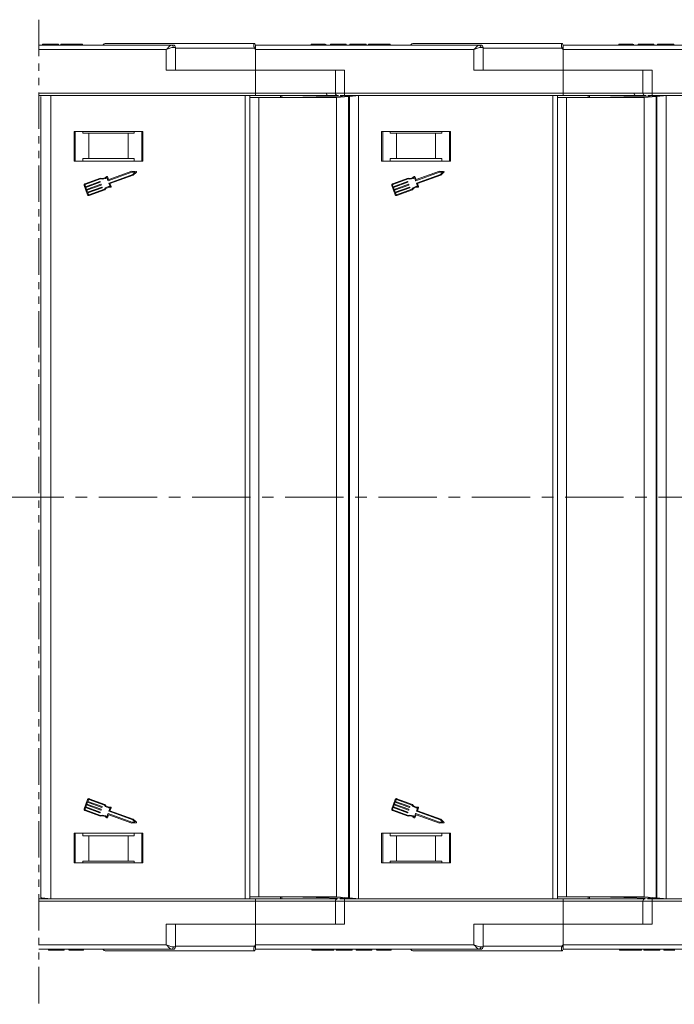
# Model space of a CAD drawing. Header units: millimetres. Extents: x 1995 to 3465, y 709 to 1742.
# Tile 16 of 45: x 2952 to 3095, y 932 to 1146. Entities that reach past the tile are written whole.
import ezdxf

# ---------------------------------------------------------------- set-up
doc = ezdxf.new("R2010")
doc.units = ezdxf.units.MM
doc.linetypes.add('CENTERX2', pattern=[20.32, 12.7, -2.54, 2.54, -2.54])
doc.linetypes.add('PHANTOM2', pattern=[31.75, 15.875, -3.175, 3.175, -3.175, 3.175, -3.175])

msp = doc.modelspace()

# ---------------------------------------------------------------- linework, layer by layer
at = {"color": 3, "linetype": 'PHANTOM2', "lineweight": 9, "ltscale": 0.5}
msp.add_line((2956.684, 1146.151), (2956.682, 931.63), dxfattribs=at)
at = {"color": 7, "linetype": 'Continuous', "lineweight": 15}
for p, q in [((2985.537, 1140.622), (2956.683, 1140.622)), ((2956.683, 1139.622), (2984.419, 1139.622)), ((2957.42, 1140.622), (2957.42, 1140.822)), ((2960.946, 1140.822), (2957.42, 1140.822)), ((2960.946, 1140.822), (2960.946, 1140.622)), ((2961.459, 1140.622), (2961.459, 1140.822)), ((2963.838, 1140.822), (2963.838, 1140.622)), ((2966.202, 1140.622), (2966.202, 1140.822)), ((2984.419, 1139.622), (2984.419, 1135.122)), ((2986.419, 1140.122), (2985.91, 1140.122)), ((2986.419, 1135.122), (2986.419, 1140.122)), ((3003.597, 1139.972), (2986.419, 1139.972)), ((3003.481, 1140.972), (3003.481, 1140.972)), ((3003.831, 1139.622), (3003.597, 1139.972)), ((3052.537, 1140.622), (3003.831, 1140.622)), ((3003.831, 1135.122), (3003.831, 1139.622)), ((3003.831, 1139.622), (3051.419, 1139.622)), ((3015.959, 1140.622), (3015.959, 1140.822)), ((3017.503, 1140.622), (3017.503, 1140.822)), ((3019.055, 1140.622), (3019.055, 1140.822)), ((3019.164, 1140.622), (3019.164, 1140.822)), ((3020.19, 1140.622), (3020.19, 1140.822)), ((3021.151, 1140.822), (3020.19, 1140.822)), ((3021.151, 1140.822), (3021.151, 1140.622)), ((3023.266, 1140.822), (3021.151, 1140.822)), ((3023.266, 1140.622), (3023.266, 1140.822)), ((3023.587, 1140.822), (3023.266, 1140.822)), ((3023.587, 1140.622), (3023.587, 1140.822)), ((3027.946, 1140.822), (3024.42, 1140.822)), ((3024.42, 1140.622), (3024.42, 1140.822)), ((3027.946, 1140.822), (3027.946, 1140.622)), ((3028.459, 1140.622), (3028.459, 1140.822)), ((3030.838, 1140.822), (3030.838, 1140.622)), ((3033.202, 1140.622), (3033.202, 1140.822)), ((3051.419, 1139.622), (3051.419, 1135.122)), ((3053.419, 1140.122), (3052.91, 1140.122)), ((3053.419, 1135.122), (3053.419, 1140.122)), ((3070.597, 1139.972), (3053.419, 1139.972)), ((3070.481, 1140.972), (3070.481, 1140.972)), ((3070.831, 1139.622), (3070.597, 1139.972)), ((3119.537, 1140.622), (3070.831, 1140.622)), ((3070.831, 1135.122), (3070.831, 1139.622)), ((3070.831, 1139.622), (3118.419, 1139.622)), ((3082.959, 1140.622), (3082.959, 1140.822)), ((3084.503, 1140.622), (3084.503, 1140.822)), ((3086.055, 1140.622), (3086.055, 1140.822)), ((3086.164, 1140.622), (3086.164, 1140.822)), ((3087.19, 1140.622), (3087.19, 1140.822)), ((3088.151, 1140.822), (3087.19, 1140.822)), ((3088.151, 1140.822), (3088.151, 1140.622)), ((3090.266, 1140.822), (3088.151, 1140.822)), ((3090.266, 1140.622), (3090.266, 1140.822)), ((3090.587, 1140.822), (3090.266, 1140.822)), ((3090.587, 1140.622), (3090.587, 1140.822)), ((3091.42, 1140.622), (3091.42, 1140.822)), ((3094.946, 1140.822), (3091.42, 1140.822)), ((3094.946, 1140.822), (3094.946, 1140.622)), ((2984.419, 1135.122), (3003.831, 1135.122)), ((3003.831, 1135.122), (3003.831, 1130.122)), ((3023.242, 1135.122), (3003.831, 1135.122)), ((3021.242, 1135.122), (3021.242, 1130.122)), ((3023.242, 1130.122), (3023.242, 1135.122)), ((3051.419, 1135.122), (3070.831, 1135.122)), ((3090.242, 1135.122), (3070.831, 1135.122)), ((3070.831, 1135.122), (3070.831, 1130.122)), ((3088.242, 1135.122), (3088.242, 1130.122)), ((3090.242, 1130.122), (3090.242, 1135.122)), ((3003.831, 1130.122), (2956.683, 1130.122)), ((2956.683, 1129.622), (3003.831, 1129.622)), ((2957.09, 1129.416), (2957.09, 1042.122)), ((2959.29, 1042.122), (2959.29, 1129.622)), ((3001.621, 1129.622), (3001.621, 1042.122)), ((3002.621, 1042.122), (3002.621, 1129.622)), ((3004.581, 1129.172), (3002.621, 1129.172)), ((3003.831, 1130.122), (3003.831, 1129.622)), ((3021.242, 1130.122), (3003.831, 1130.122)), ((3004.581, 1042.122), (3004.581, 1129.172)), ((3021.492, 1129.172), (3004.581, 1129.172)), ((3009.321, 1129.172), (3009.321, 1129.622)), ((3009.621, 1129.172), (3009.621, 1129.622)), ((3013.436, 1129.224), (3011.569, 1129.172)), ((3013.436, 1129.224), (3014.182, 1129.245)), ((3013.436, 1129.172), (3013.436, 1129.224)), ((3025.734, 1129.57), (3014.182, 1129.245)), ((3014.182, 1129.245), (3014.182, 1129.172)), ((3023.242, 1130.122), (3021.242, 1130.122)), ((3024.09, 1129.416), (3021.492, 1129.172)), ((3021.492, 1042.122), (3021.492, 1129.172)), ((3070.831, 1130.122), (3023.242, 1130.122)), ((3023.242, 1130.122), (3023.242, 1129.622)), ((3023.242, 1129.622), (3070.831, 1129.622)), ((3024.292, 1129.435), (3024.09, 1129.416)), ((3024.09, 1129.416), (3024.09, 1042.122)), ((3026.29, 1129.622), (3024.292, 1129.435)), ((3024.292, 1129.435), (3024.292, 1042.122)), ((3026.29, 1042.122), (3026.29, 1129.622)), ((3068.621, 1129.622), (3068.621, 1042.122)), ((3069.621, 1042.122), (3069.621, 1129.622)), ((3071.581, 1129.172), (3069.621, 1129.172)), ((3070.831, 1130.122), (3070.831, 1129.622)), ((3088.242, 1130.122), (3070.831, 1130.122)), ((3071.581, 1042.122), (3071.581, 1129.172)), ((3088.492, 1129.172), (3071.581, 1129.172)), ((3076.321, 1129.172), (3076.321, 1129.622)), ((3076.621, 1129.172), (3076.621, 1129.622)), ((3080.436, 1129.224), (3078.569, 1129.172)), ((3080.436, 1129.224), (3081.182, 1129.245)), ((3080.436, 1129.172), (3080.436, 1129.224)), ((3092.734, 1129.57), (3081.182, 1129.245)), ((3081.182, 1129.245), (3081.182, 1129.172)), ((3090.242, 1130.122), (3088.242, 1130.122)), ((3091.09, 1129.416), (3088.492, 1129.172)), ((3088.492, 1042.122), (3088.492, 1129.172)), ((3137.831, 1130.122), (3090.242, 1130.122)), ((3090.242, 1130.122), (3090.242, 1129.622)), ((3090.242, 1129.622), (3137.831, 1129.622)), ((3091.292, 1129.435), (3091.09, 1129.416)), ((3091.09, 1129.416), (3091.09, 1042.122)), ((3093.29, 1129.622), (3091.292, 1129.435)), ((3091.292, 1129.435), (3091.292, 1042.122)), ((3093.29, 1042.122), (3093.29, 1129.622)), ((2979.331, 1121.822), (2964.331, 1121.822)), ((2964.331, 1121.822), (2964.331, 1115.322)), ((2964.581, 1115.322), (2964.581, 1121.822)), ((2966.217, 1121.422), (2966.217, 1121.822)), ((2966.217, 1121.422), (2967.581, 1121.422)), ((2967.581, 1121.422), (2967.581, 1115.922)), ((2976.081, 1121.422), (2967.581, 1121.422)), ((2976.081, 1115.922), (2976.081, 1121.422)), ((2976.081, 1121.422), (2977.444, 1121.422)), ((2977.444, 1121.822), (2977.444, 1121.422)), ((2979.081, 1121.822), (2979.081, 1115.322)), ((2979.331, 1115.322), (2979.331, 1121.822)), ((3046.331, 1121.822), (3031.331, 1121.822)), ((3031.331, 1121.822), (3031.331, 1115.322)), ((3031.581, 1115.322), (3031.581, 1121.822)), ((3033.217, 1121.422), (3033.217, 1121.822)), ((3033.217, 1121.422), (3034.581, 1121.422)), ((3034.581, 1121.422), (3034.581, 1115.922)), ((3043.081, 1121.422), (3034.581, 1121.422)), ((3043.081, 1115.922), (3043.081, 1121.422)), ((3043.081, 1121.422), (3044.444, 1121.422)), ((3044.444, 1121.822), (3044.444, 1121.422)), ((3046.081, 1121.822), (3046.081, 1115.322)), ((3046.331, 1115.322), (3046.331, 1121.822)), ((2966.217, 1115.922), (2966.217, 1115.322)), ((2967.581, 1115.922), (2966.217, 1115.922)), ((2976.081, 1115.922), (2967.581, 1115.922)), ((2977.444, 1115.922), (2976.081, 1115.922)), ((2977.444, 1115.322), (2977.444, 1115.922)), ((3033.217, 1115.922), (3033.217, 1115.322)), ((3034.581, 1115.922), (3033.217, 1115.922)), ((3043.081, 1115.922), (3034.581, 1115.922)), ((3044.444, 1115.922), (3043.081, 1115.922)), ((3044.444, 1115.322), (3044.444, 1115.922)), ((2964.331, 1115.322), (2979.331, 1115.322)), ((3031.331, 1115.322), (3046.331, 1115.322)), ((2970.102, 1111.636), (2966.705, 1110.394)), ((2966.768, 1110.223), (2970.111, 1111.445)), ((2971.465, 1111.767), (2971.707, 1111.105)), ((2971.815, 1111.339), (2971.589, 1111.959)), ((2971.765, 1111.078), (2976.926, 1112.964)), ((2976.898, 1113.148), (2971.874, 1111.312)), ((2977.114, 1112.45), (2971.953, 1110.564)), ((2972.144, 1110.44), (2977.211, 1112.291)), ((2977.848, 1113.099), (2976.898, 1113.148)), ((2976.926, 1112.964), (2977.625, 1112.928)), ((2977.625, 1112.928), (2977.114, 1112.45)), ((2977.211, 1112.291), (2977.906, 1112.941)), ((3037.102, 1111.636), (3033.705, 1110.394)), ((3033.768, 1110.223), (3037.111, 1111.445)), ((3038.465, 1111.767), (3038.707, 1111.105)), ((3038.815, 1111.339), (3038.589, 1111.959)), ((3038.765, 1111.078), (3043.926, 1112.964)), ((3043.898, 1113.148), (3038.874, 1111.312)), ((3044.114, 1112.45), (3038.953, 1110.564)), ((3039.144, 1110.44), (3044.211, 1112.291)), ((3044.848, 1113.099), (3043.898, 1113.148)), ((3043.926, 1112.964), (3044.625, 1112.928)), ((3044.625, 1112.928), (3044.114, 1112.45)), ((3044.211, 1112.291), (3044.906, 1112.941)), ((2966.542, 1110.043), (2967.293, 1107.988)), ((2966.838, 1109.763), (2966.713, 1110.106)), ((2969.943, 1110.898), (2966.838, 1109.763)), ((2966.901, 1109.592), (2970.006, 1110.727)), ((2967.057, 1109.164), (2966.901, 1109.592)), ((2970.163, 1110.298), (2967.057, 1109.164)), ((2967.12, 1108.992), (2970.225, 1110.127)), ((2970.382, 1109.699), (2967.277, 1108.564)), ((2967.339, 1108.393), (2970.444, 1109.527)), ((2970.925, 1109.218), (2967.581, 1107.996)), ((2970.033, 1110.785), (2970.002, 1110.871)), ((2970.252, 1110.185), (2970.221, 1110.271)), ((2970.471, 1109.586), (2970.44, 1109.671)), ((2971.926, 1110.506), (2972.168, 1109.843)), ((2972.386, 1109.777), (2972.144, 1110.44)), ((3033.542, 1110.043), (3034.293, 1107.988)), ((3033.838, 1109.763), (3033.713, 1110.106)), ((3036.943, 1110.898), (3033.838, 1109.763)), ((3033.901, 1109.592), (3037.006, 1110.727)), ((3034.057, 1109.164), (3033.901, 1109.592)), ((3037.163, 1110.298), (3034.057, 1109.164)), ((3034.12, 1108.992), (3037.225, 1110.127)), ((3037.382, 1109.699), (3034.277, 1108.564)), ((3034.339, 1108.393), (3037.444, 1109.527)), ((3037.925, 1109.218), (3034.581, 1107.996)), ((3037.033, 1110.785), (3037.002, 1110.871)), ((3037.252, 1110.185), (3037.221, 1110.271)), ((3037.471, 1109.586), (3037.44, 1109.671)), ((3038.926, 1110.506), (3039.168, 1109.843)), ((3039.386, 1109.777), (3039.144, 1110.44)), ((2967.277, 1108.564), (2967.12, 1108.992)), ((2967.464, 1108.05), (2967.339, 1108.393)), ((2967.644, 1107.825), (2971.041, 1109.066)), ((3034.277, 1108.564), (3034.12, 1108.992)), ((3034.464, 1108.05), (3034.339, 1108.393)), ((3034.644, 1107.825), (3038.041, 1109.066)), ((2957.09, 1042.122), (2957.09, 954.828)), ((2959.29, 954.622), (2959.29, 1042.122)), ((3001.621, 1042.122), (3001.621, 954.622)), ((3002.621, 954.622), (3002.621, 1042.122)), ((3004.581, 955.072), (3004.581, 1042.122)), ((3021.492, 955.072), (3021.492, 1042.122)), ((3024.09, 1042.122), (3024.09, 954.828)), ((3024.292, 1042.122), (3024.292, 954.809)), ((3026.29, 954.622), (3026.29, 1042.122)), ((3068.621, 1042.122), (3068.621, 954.622)), ((3069.621, 954.622), (3069.621, 1042.122)), ((3071.581, 955.072), (3071.581, 1042.122)), ((3088.492, 955.072), (3088.492, 1042.122)), ((3091.09, 1042.122), (3091.09, 954.828)), ((3091.292, 1042.122), (3091.292, 954.809)), ((3093.29, 954.622), (3093.29, 1042.122)), ((2967.293, 976.256), (2966.542, 974.201)), ((2967.464, 976.194), (2967.339, 975.851)), ((2970.925, 975.027), (2967.581, 976.248)), ((2971.041, 975.178), (2967.644, 976.42)), ((3034.293, 976.256), (3033.542, 974.201)), ((3034.464, 976.194), (3034.339, 975.851)), ((3037.925, 975.027), (3034.581, 976.248)), ((3038.041, 975.178), (3034.644, 976.42)), ((2966.838, 974.481), (2966.713, 974.138)), ((2966.768, 974.021), (2970.111, 972.799)), ((2969.943, 973.346), (2966.838, 974.481)), ((2967.057, 975.08), (2966.901, 974.652)), ((2966.901, 974.652), (2970.006, 973.518)), ((2970.163, 973.946), (2967.057, 975.08)), ((2967.277, 975.68), (2967.12, 975.252)), ((2967.12, 975.252), (2970.225, 974.117)), ((2970.382, 974.545), (2967.277, 975.68)), ((2967.339, 975.851), (2970.444, 974.717)), ((2970.252, 974.059), (2970.221, 973.973)), ((2970.471, 974.658), (2970.44, 974.573)), ((2971.926, 973.738), (2972.168, 974.401)), ((2972.144, 973.804), (2972.386, 974.467)), ((3033.838, 974.481), (3033.713, 974.138)), ((3033.768, 974.021), (3037.111, 972.799)), ((3036.943, 973.346), (3033.838, 974.481)), ((3034.057, 975.08), (3033.901, 974.652)), ((3033.901, 974.652), (3037.006, 973.518)), ((3037.163, 973.946), (3034.057, 975.08)), ((3034.277, 975.68), (3034.12, 975.252)), ((3034.12, 975.252), (3037.225, 974.117)), ((3037.382, 974.545), (3034.277, 975.68)), ((3034.339, 975.851), (3037.444, 974.717)), ((3037.252, 974.059), (3037.221, 973.973)), ((3037.471, 974.658), (3037.44, 974.573)), ((3038.926, 973.738), (3039.168, 974.401)), ((3039.144, 973.804), (3039.386, 974.467)), ((2966.705, 973.85), (2970.102, 972.609)), ((2970.033, 973.459), (2970.002, 973.373)), ((2971.465, 972.477), (2971.707, 973.139)), ((2971.589, 972.285), (2971.815, 972.905)), ((2971.765, 973.166), (2976.926, 971.28)), ((2971.874, 972.932), (2976.898, 971.096)), ((2977.114, 971.794), (2971.953, 973.68)), ((2977.211, 971.953), (2972.144, 973.804)), ((2977.625, 971.317), (2977.114, 971.794)), ((2977.906, 971.303), (2977.211, 971.953)), ((3033.705, 973.85), (3037.102, 972.609)), ((3037.033, 973.459), (3037.002, 973.373)), ((3038.465, 972.477), (3038.707, 973.139)), ((3038.589, 972.285), (3038.815, 972.905)), ((3038.765, 973.166), (3043.926, 971.28)), ((3038.874, 972.932), (3043.898, 971.096)), ((3044.114, 971.794), (3038.953, 973.68)), ((3044.211, 971.953), (3039.144, 973.804)), ((3044.625, 971.317), (3044.114, 971.794)), ((3044.906, 971.303), (3044.211, 971.953)), ((2976.898, 971.096), (2977.848, 971.145)), ((2976.926, 971.28), (2977.625, 971.317)), ((3043.898, 971.096), (3044.848, 971.145)), ((3043.926, 971.28), (3044.625, 971.317)), ((2979.331, 968.922), (2964.331, 968.922)), ((2964.331, 968.922), (2964.331, 962.422)), ((2964.581, 962.422), (2964.581, 968.922)), ((2966.217, 968.922), (2966.217, 968.322)), ((2966.217, 968.322), (2967.581, 968.322)), ((2967.581, 968.322), (2967.581, 962.822)), ((2967.581, 968.322), (2976.081, 968.322)), ((2976.081, 962.822), (2976.081, 968.322)), ((2976.081, 968.322), (2977.444, 968.322)), ((2977.444, 968.322), (2977.444, 968.922)), ((2979.081, 968.922), (2979.081, 962.422)), ((2979.331, 962.422), (2979.331, 968.922)), ((3046.331, 968.922), (3031.331, 968.922)), ((3031.331, 968.922), (3031.331, 962.422)), ((3031.581, 962.422), (3031.581, 968.922)), ((3033.217, 968.922), (3033.217, 968.322)), ((3033.217, 968.322), (3034.581, 968.322)), ((3034.581, 968.322), (3034.581, 962.822)), ((3034.581, 968.322), (3043.081, 968.322)), ((3043.081, 962.822), (3043.081, 968.322)), ((3043.081, 968.322), (3044.444, 968.322)), ((3044.444, 968.322), (3044.444, 968.922)), ((3046.081, 968.922), (3046.081, 962.422)), ((3046.331, 962.422), (3046.331, 968.922)), ((2964.331, 962.422), (2979.331, 962.422)), ((2967.581, 962.822), (2966.217, 962.822)), ((2966.217, 962.422), (2966.217, 962.822)), ((2967.581, 962.822), (2976.081, 962.822)), ((2977.444, 962.822), (2976.081, 962.822)), ((2977.444, 962.822), (2977.444, 962.422)), ((3031.331, 962.422), (3046.331, 962.422)), ((3034.581, 962.822), (3033.217, 962.822)), ((3033.217, 962.422), (3033.217, 962.822)), ((3034.581, 962.822), (3043.081, 962.822)), ((3044.444, 962.822), (3043.081, 962.822)), ((3044.444, 962.822), (3044.444, 962.422)), ((3003.831, 954.622), (2956.683, 954.622)), ((2957.09, 954.828), (2957.292, 954.809)), ((2957.292, 954.809), (2959.29, 954.622)), ((3002.621, 955.072), (3004.581, 955.072)), ((3003.831, 954.122), (3003.831, 954.622)), ((3004.581, 955.072), (3021.492, 955.072)), ((3009.321, 954.622), (3009.321, 955.072)), ((3009.621, 954.622), (3009.621, 955.072)), ((3011.569, 955.072), (3013.436, 955.02)), ((3013.436, 955.02), (3013.436, 955.072)), ((3014.182, 954.999), (3013.436, 955.02)), ((3014.182, 955.072), (3014.182, 954.999)), ((3014.182, 954.999), (3025.734, 954.674)), ((3021.492, 955.072), (3024.09, 954.828)), ((3023.242, 954.122), (3023.242, 954.622)), ((3070.831, 954.622), (3023.242, 954.622)), ((3024.09, 954.828), (3024.292, 954.809)), ((3024.292, 954.809), (3026.29, 954.622)), ((3069.621, 955.072), (3071.581, 955.072)), ((3070.831, 954.122), (3070.831, 954.622)), ((3071.581, 955.072), (3088.492, 955.072)), ((3076.321, 954.622), (3076.321, 955.072)), ((3076.621, 954.622), (3076.621, 955.072)), ((3078.569, 955.072), (3080.436, 955.02)), ((3080.436, 955.02), (3080.436, 955.072)), ((3081.182, 954.999), (3080.436, 955.02)), ((3081.182, 955.072), (3081.182, 954.999)), ((3081.182, 954.999), (3092.734, 954.674)), ((3088.492, 955.072), (3091.09, 954.828)), ((3090.242, 954.122), (3090.242, 954.622)), ((3137.831, 954.622), (3090.242, 954.622)), ((3091.09, 954.828), (3091.292, 954.809)), ((3091.292, 954.809), (3093.29, 954.622)), ((2956.683, 954.122), (3003.831, 954.122)), ((3003.831, 954.122), (3003.831, 949.122)), ((3003.831, 954.122), (3021.242, 954.122)), ((3021.242, 954.122), (3021.242, 949.122)), ((3021.242, 954.122), (3023.242, 954.122)), ((3023.242, 949.122), (3023.242, 954.122)), ((3023.242, 954.122), (3070.831, 954.122)), ((3070.831, 954.122), (3070.831, 949.122)), ((3070.831, 954.122), (3088.242, 954.122)), ((3088.242, 954.122), (3088.242, 949.122)), ((3088.242, 954.122), (3090.242, 954.122)), ((3090.242, 949.122), (3090.242, 954.122)), ((3090.242, 954.122), (3137.831, 954.122)), ((3003.831, 949.122), (2984.419, 949.122)), ((2984.419, 949.122), (2984.419, 944.622)), ((2986.419, 944.122), (2986.419, 949.122)), ((3003.831, 944.622), (3003.831, 949.122)), ((3003.831, 949.122), (3023.242, 949.122)), ((3070.831, 949.122), (3051.419, 949.122)), ((3051.419, 949.122), (3051.419, 944.622)), ((3053.419, 944.122), (3053.419, 949.122)), ((3070.831, 944.622), (3070.831, 949.122)), ((3070.831, 949.122), (3090.242, 949.122)), ((2984.419, 944.622), (2956.682, 944.622)), ((2985.91, 944.122), (2986.419, 944.122)), ((2986.419, 944.272), (3003.597, 944.272)), ((3003.597, 944.272), (3003.831, 944.622)), ((3051.419, 944.622), (3003.831, 944.622)), ((3052.91, 944.122), (3053.419, 944.122)), ((3053.419, 944.272), (3070.597, 944.272)), ((3070.597, 944.272), (3070.831, 944.622)), ((3118.419, 944.622), (3070.831, 944.622)), ((2956.682, 943.622), (2985.537, 943.622)), ((2958.766, 943.422), (2958.766, 943.622)), ((2959.087, 943.422), (2958.766, 943.422)), ((2959.087, 943.422), (2959.087, 943.622)), ((2961.202, 943.422), (2959.087, 943.422)), ((2961.202, 943.422), (2961.202, 943.622)), ((2962.164, 943.422), (2961.202, 943.422)), ((2962.164, 943.622), (2962.164, 943.422)), ((2963.19, 943.622), (2963.19, 943.422)), ((2963.299, 943.622), (2963.299, 943.422)), ((2964.85, 943.622), (2964.85, 943.422)), ((2966.395, 943.422), (2966.395, 943.622)), ((3003.481, 943.272), (3003.481, 943.272)), ((3003.831, 943.624), (3003.831, 943.622)), ((3003.831, 943.622), (3052.537, 943.622)), ((3016.151, 943.622), (3016.151, 943.422)), ((3018.516, 943.622), (3018.516, 943.422)), ((3020.895, 943.422), (3020.895, 943.622)), ((3021.407, 943.422), (3021.407, 943.622)), ((3024.933, 943.422), (3021.407, 943.422)), ((3024.933, 943.622), (3024.933, 943.422)), ((3025.766, 943.422), (3025.766, 943.622)), ((3026.087, 943.422), (3025.766, 943.422)), ((3026.087, 943.422), (3026.087, 943.622)), ((3028.202, 943.422), (3026.087, 943.422)), ((3028.202, 943.422), (3028.202, 943.622)), ((3029.164, 943.422), (3028.202, 943.422)), ((3029.164, 943.622), (3029.164, 943.422)), ((3030.19, 943.622), (3030.19, 943.422)), ((3030.299, 943.622), (3030.299, 943.422)), ((3031.85, 943.622), (3031.85, 943.422)), ((3033.395, 943.422), (3033.395, 943.622)), ((3070.481, 943.272), (3070.481, 943.272)), ((3070.831, 943.624), (3070.831, 943.622)), ((3070.831, 943.622), (3119.537, 943.622)), ((3083.151, 943.622), (3083.151, 943.422)), ((3085.516, 943.622), (3085.516, 943.422)), ((3087.895, 943.422), (3087.895, 943.622)), ((3088.407, 943.422), (3088.407, 943.622)), ((3091.933, 943.422), (3088.407, 943.422)), ((3091.933, 943.622), (3091.933, 943.422)), ((3092.766, 943.422), (3092.766, 943.622)), ((3093.087, 943.422), (3092.766, 943.422)), ((3093.087, 943.422), (3093.087, 943.622)), ((3095.202, 943.422), (3093.087, 943.422))]:
    msp.add_line(p, q, dxfattribs=at)
at = {"color": 1, "linetype": 'CENTERX2', "lineweight": 13}
msp.add_line((3307.527, 1042.122), (2471.476, 1042.122), dxfattribs=at)
at = {"color": 7, "linetype": 'Continuous', "lineweight": 15}
for centre, radius, start, end in [((2971.331, 1139.972), 1, 90, 139.04573), ((2985.462, 1140.178), 0.451, 352.91869, 80.47981), ((2985.919, 1140.122), 0.5, 360, 90), ((3003.481, 1140.622), 0.35, 0.00041, 90.00191), ((3039.375, 1073.045), 75.89, 117.92809, 118.12821), ((3038.331, 1139.972), 1, 90, 139.04573), ((3052.462, 1140.178), 0.451, 352.91869, 80.47981), ((3052.919, 1140.122), 0.5, 360, 90), ((3070.481, 1140.622), 0.35, 0.00041, 90.00191), ((3106.375, 1073.045), 75.89, 117.92809, 118.12821), ((3019.759, 1130.122), 0.5, 180, 270), ((3021.742, 1130.122), 0.5, 180, 270), ((3086.759, 1130.122), 0.5, 180, 270), ((3088.742, 1130.122), 0.5, 180, 270), ((2970.47, 1112.94), 1.355, 254.2528, 315.58546), ((2970.47, 1112.94), 1.538, 256.51116, 310.30711), ((2971.503, 1111.928), 0.0912, 20.07046, 135.58546), ((2971.858, 1111.355), 0.0456, 200.07046, 290.07046), ((2977.844, 1113.008), 0.0912, 313.09192, 87.049), ((3037.47, 1112.94), 1.355, 254.2528, 315.58546), ((3037.47, 1112.94), 1.538, 256.51116, 310.30711), ((3038.503, 1111.928), 0.0912, 20.07046, 135.58546), ((3038.858, 1111.355), 0.0456, 200.07046, 290.07046), ((3044.844, 1113.008), 0.0912, 313.09192, 87.049), ((2966.799, 1110.137), 0.274, 110.07046, 200.07046), ((2966.799, 1110.137), 0.0912, 110.07046, 200.07046), ((2969.959, 1110.855), 0.0456, 20.07046, 110.07046), ((2969.99, 1110.769), 0.0456, 290.07046, 20.07046), ((2970.178, 1110.255), 0.0456, 20.07046, 110.07046), ((2970.209, 1110.17), 0.0456, 290.07046, 20.07046), ((2970.397, 1109.656), 0.0456, 20.07046, 110.07046), ((2970.429, 1109.57), 0.0456, 290.07046, 20.07046), ((2972.163, 1108.306), 1.538, 89.8338, 143.62975), ((2972.163, 1108.306), 1.355, 84.55545, 145.88812), ((2971.75, 1111.121), 0.0456, 200.07046, 290.07046), ((2971.969, 1110.521), 0.0456, 110.07046, 200.07046), ((2972.301, 1109.746), 0.0912, 264.55545, 20.07046), ((3033.799, 1110.137), 0.274, 110.07046, 200.07046), ((3033.799, 1110.137), 0.0912, 110.07046, 200.07046), ((3036.959, 1110.855), 0.0456, 20.07046, 110.07046), ((3036.99, 1110.769), 0.0456, 290.07046, 20.07046), ((3037.178, 1110.255), 0.0456, 20.07046, 110.07046), ((3037.209, 1110.17), 0.0456, 290.07046, 20.07046), ((3037.397, 1109.656), 0.0456, 20.07046, 110.07046), ((3037.429, 1109.57), 0.0456, 290.07046, 20.07046), ((3039.163, 1108.306), 1.538, 89.8338, 143.62975), ((3039.163, 1108.306), 1.355, 84.55545, 145.88812), ((3038.75, 1111.121), 0.0456, 200.07046, 290.07046), ((3038.969, 1110.521), 0.0456, 110.07046, 200.07046), ((3039.301, 1109.746), 0.0912, 264.55545, 20.07046), ((2967.55, 1108.081), 0.274, 200.07046, 290.07046), ((2967.55, 1108.081), 0.0912, 200.07046, 290.07046), ((3034.55, 1108.081), 0.274, 200.07046, 290.07046), ((3034.55, 1108.081), 0.0912, 200.07046, 290.07046), ((2967.55, 976.163), 0.274, 69.92954, 159.92954), ((2967.55, 976.163), 0.0912, 69.92954, 159.92954), ((3034.55, 976.163), 0.274, 69.92954, 159.92954), ((3034.55, 976.163), 0.0912, 69.92954, 159.92954), ((2966.799, 974.107), 0.274, 159.92954, 249.92954), ((2966.799, 974.107), 0.0912, 159.92954, 249.92954), ((2970.178, 973.989), 0.0456, 249.92954, 339.92954), ((2970.209, 974.074), 0.0456, 339.92954, 69.92954), ((2970.397, 974.588), 0.0456, 249.92954, 339.92954), ((2970.429, 974.674), 0.0456, 339.92954, 69.92954), ((2972.163, 975.938), 1.538, 216.37025, 270.1662), ((2972.163, 975.938), 1.355, 214.11188, 275.44455), ((2972.301, 974.498), 0.0912, 339.92954, 95.44455), ((3033.799, 974.107), 0.274, 159.92954, 249.92954), ((3033.799, 974.107), 0.0912, 159.92954, 249.92954), ((3037.178, 973.989), 0.0456, 249.92954, 339.92954), ((3037.209, 974.074), 0.0456, 339.92954, 69.92954), ((3037.397, 974.588), 0.0456, 249.92954, 339.92954), ((3037.429, 974.674), 0.0456, 339.92954, 69.92954), ((3039.163, 975.938), 1.538, 216.37025, 270.1662), ((3039.163, 975.938), 1.355, 214.11188, 275.44455), ((3039.301, 974.498), 0.0912, 339.92954, 95.44455), ((2969.959, 973.389), 0.0456, 249.92954, 339.92954), ((2969.99, 973.475), 0.0456, 339.92954, 69.92954), ((2970.47, 971.304), 1.355, 44.41454, 105.7472), ((2970.47, 971.304), 1.538, 49.69289, 103.48884), ((2971.503, 972.316), 0.0912, 224.41454, 339.92954), ((2971.75, 973.123), 0.0456, 69.92954, 159.92954), ((2971.858, 972.889), 0.0456, 69.92954, 159.92954), ((2971.969, 973.723), 0.0456, 159.92954, 249.92954), ((3036.959, 973.389), 0.0456, 249.92954, 339.92954), ((3036.99, 973.475), 0.0456, 339.92954, 69.92954), ((3037.47, 971.304), 1.355, 44.41454, 105.7472), ((3037.47, 971.304), 1.538, 49.69289, 103.48884), ((3038.503, 972.316), 0.0912, 224.41454, 339.92954), ((3038.75, 973.123), 0.0456, 69.92954, 159.92954), ((3038.858, 972.889), 0.0456, 69.92954, 159.92954), ((3038.969, 973.723), 0.0456, 159.92954, 249.92954), ((2977.844, 971.236), 0.0912, 272.951, 46.90808), ((3044.844, 971.236), 0.0912, 272.951, 46.90808), ((3021.742, 954.122), 0.5, 90, 180), ((3088.742, 954.122), 0.5, 90, 180), ((2985.462, 944.066), 0.451, 279.5202, 7.08135), ((2985.919, 944.122), 0.5, 270, 360), ((3039.375, 1011.199), 75.89, 241.87179, 242.07191), ((3052.462, 944.066), 0.451, 279.5202, 7.08135), ((3052.919, 944.122), 0.5, 270, 360), ((3106.375, 1011.199), 75.89, 241.87179, 242.07191), ((2971.331, 944.272), 1, 221.2946, 270), ((3003.481, 943.622), 0.35, 269.99809, 359.99959), ((3038.331, 944.272), 1, 221.2946, 270), ((3070.481, 943.622), 0.35, 269.99809, 359.99959)]:
    msp.add_arc(centre, radius, start, end, dxfattribs=at)
for points, knots in [([(2963.838, 1140.822), (2963.704, 1140.822), (2963.3, 1140.822), (2962.64, 1140.822), (2962.019, 1140.822), (2961.594, 1140.822), (2961.468, 1140.822), (2961.46, 1140.822), (2961.459, 1140.822)], [0, 0, 0, 0, 0.1021706, 0.3092201, 0.51365, 0.6922749, 0.9324126, 1, 1, 1, 1]), ([(2966.202, 1140.822), (2966.199, 1140.822), (2966.188, 1140.822), (2966.047, 1140.822), (2965.655, 1140.822), (2965.081, 1140.822), (2964.442, 1140.822), (2964.02, 1140.822), (2963.838, 1140.822)], [0, 0, 0, 0, 0.1018882, 0.3073435, 0.4929627, 0.6786474, 0.8607914, 1, 1, 1, 1]), ([(3003.481, 1140.972), (3002.168, 1140.972), (2999.502, 1140.972), (2995.513, 1140.972), (2991.869, 1140.972), (2988.634, 1140.972), (2985.808, 1140.972), (2983.147, 1140.972), (2979.868, 1140.972), (2977.08, 1140.972), (2974.878, 1140.972), (2973.407, 1140.972), (2972.241, 1140.972), (2971.47, 1140.972), (2971.377, 1140.972), (2971.331, 1140.972)], [0, 0, 0, 0, 0.07772396, 0.15782403, 0.24013537, 0.30445442, 0.36876305, 0.43443011, 0.50008652, 0.63123697, 0.69555602, 0.75986465, 0.84218523, 0.92228307, 1, 1, 1, 1]), ([(2984.419, 1139.622), (2984.525, 1139.745), (2984.737, 1139.99), (2985.046, 1140.319), (2985.325, 1140.569), (2985.469, 1140.605), (2985.537, 1140.622)], [0, 0, 0, 0, 0.2515188, 0.5017844, 0.7656323, 1, 1, 1, 1]), ([(2985.91, 1140.122), (2985.815, 1140.112), (2985.605, 1140.09), (2985.107, 1139.919), (2984.689, 1139.738), (2984.419, 1139.622)], [0, 0, 0, 0, 0.2270634, 0.5015869, 1, 1, 1, 1]), ([(3003.597, 1139.972), (3003.58, 1140.028), (3003.543, 1140.152), (3003.513, 1140.338), (3003.494, 1140.52), (3003.483, 1140.703), (3003.48, 1140.849), (3003.48, 1140.951), (3003.48, 1140.965), (3003.481, 1140.972)], [0, 0, 0, 0, 0.11199725, 0.24484387, 0.3691679, 0.50089869, 0.68753328, 0.82813816, 1, 1, 1, 1]), ([(3003.831, 1140.622), (3003.831, 1140.611), (3003.831, 1140.589), (3003.831, 1140.416), (3003.83, 1140.231), (3003.831, 1140.115), (3003.831, 1140.097)], [0, 0, 0, 0, 0.3133566, 0.6267132, 0.9400698, 1, 1, 1, 1]), ([(3017.503, 1140.822), (3017.369, 1140.822), (3017.065, 1140.822), (3016.614, 1140.822), (3016.255, 1140.822), (3016, 1140.822), (3015.975, 1140.822), (3015.959, 1140.822)], [0, 0, 0, 0, 0.15529194, 0.35314526, 0.54324301, 0.704067, 1, 1, 1, 1]), ([(3019.055, 1140.822), (3019.001, 1140.822), (3018.893, 1140.822), (3018.589, 1140.822), (3018.124, 1140.822), (3017.737, 1140.822), (3017.503, 1140.822)], [0, 0, 0, 0, 0.2064605, 0.4135145, 0.6452106, 1, 1, 1, 1]), ([(3030.838, 1140.822), (3030.704, 1140.822), (3030.3, 1140.822), (3029.64, 1140.822), (3029.019, 1140.822), (3028.594, 1140.822), (3028.468, 1140.822), (3028.46, 1140.822), (3028.459, 1140.822)], [0, 0, 0, 0, 0.1021706, 0.3092201, 0.51365, 0.6922749, 0.9324126, 1, 1, 1, 1]), ([(3033.202, 1140.822), (3033.199, 1140.822), (3033.188, 1140.822), (3033.047, 1140.822), (3032.655, 1140.822), (3032.081, 1140.822), (3031.442, 1140.822), (3031.02, 1140.822), (3030.838, 1140.822)], [0, 0, 0, 0, 0.1018882, 0.3073435, 0.4929627, 0.6786474, 0.8607914, 1, 1, 1, 1]), ([(3070.481, 1140.972), (3069.168, 1140.972), (3066.502, 1140.972), (3062.513, 1140.972), (3058.869, 1140.972), (3055.634, 1140.972), (3052.808, 1140.972), (3050.147, 1140.972), (3046.868, 1140.972), (3044.08, 1140.972), (3041.878, 1140.972), (3040.407, 1140.972), (3039.241, 1140.972), (3038.47, 1140.972), (3038.377, 1140.972), (3038.331, 1140.972)], [0, 0, 0, 0, 0.077724, 0.157824, 0.2401354, 0.3044544, 0.368763, 0.4344301, 0.5000865, 0.631237, 0.695556, 0.7598646, 0.8421852, 0.9222831, 1, 1, 1, 1]), ([(3051.419, 1139.622), (3051.525, 1139.745), (3051.737, 1139.99), (3052.046, 1140.319), (3052.325, 1140.569), (3052.469, 1140.605), (3052.537, 1140.622)], [0, 0, 0, 0, 0.2515188, 0.50178442, 0.76563227, 1, 1, 1, 1]), ([(3052.91, 1140.122), (3052.815, 1140.112), (3052.605, 1140.09), (3052.107, 1139.919), (3051.689, 1139.738), (3051.419, 1139.622)], [0, 0, 0, 0, 0.2270634, 0.5015869, 1, 1, 1, 1]), ([(3070.597, 1139.972), (3070.58, 1140.028), (3070.543, 1140.152), (3070.513, 1140.338), (3070.494, 1140.52), (3070.483, 1140.703), (3070.48, 1140.849), (3070.48, 1140.951), (3070.48, 1140.965), (3070.481, 1140.972)], [0, 0, 0, 0, 0.1119973, 0.2448439, 0.3691679, 0.5008987, 0.6875333, 0.8281382, 1, 1, 1, 1]), ([(3070.831, 1140.622), (3070.831, 1140.611), (3070.831, 1140.589), (3070.831, 1140.416), (3070.83, 1140.231), (3070.831, 1140.115), (3070.831, 1140.097)], [0, 0, 0, 0, 0.3133566, 0.6267132, 0.9400698, 1, 1, 1, 1]), ([(3084.503, 1140.822), (3084.369, 1140.822), (3084.065, 1140.822), (3083.614, 1140.822), (3083.255, 1140.822), (3083, 1140.822), (3082.975, 1140.822), (3082.959, 1140.822)], [0, 0, 0, 0, 0.1552919, 0.3531453, 0.543243, 0.704067, 1, 1, 1, 1]), ([(3086.055, 1140.822), (3086.001, 1140.822), (3085.893, 1140.822), (3085.589, 1140.822), (3085.124, 1140.822), (3084.737, 1140.822), (3084.503, 1140.822)], [0, 0, 0, 0, 0.2064605, 0.4135145, 0.6452106, 1, 1, 1, 1]), ([(3003.831, 1129.622), (3005.172, 1129.622), (3007.897, 1129.622), (3011.979, 1129.622), (3015.721, 1129.622), (3019.022, 1129.622), (3021.005, 1129.622), (3021.916, 1129.622), (3021.93, 1129.622)], [0, 0, 0, 0, 0.21003789, 0.42658948, 0.64924025, 0.82327919, 0.99734564, 1, 1, 1, 1]), ([(3022.28, 1129.622), (3022.321, 1129.622), (3022.471, 1129.622), (3022.807, 1129.622), (3023.099, 1129.622), (3023.242, 1129.622)], [0, 0, 0, 0, 0.1658977, 0.5921255, 1, 1, 1, 1]), ([(3070.831, 1129.622), (3072.172, 1129.622), (3074.897, 1129.622), (3078.979, 1129.622), (3082.721, 1129.622), (3086.022, 1129.622), (3088.005, 1129.622), (3088.916, 1129.622), (3088.93, 1129.622)], [0, 0, 0, 0, 0.210038, 0.4265898, 0.6492407, 0.8232797, 0.9973463, 1, 1, 1, 1]), ([(3089.28, 1129.622), (3089.321, 1129.622), (3089.471, 1129.622), (3089.807, 1129.622), (3090.099, 1129.622), (3090.242, 1129.622)], [0, 0, 0, 0, 0.1658977, 0.5921255, 1, 1, 1, 1]), ([(3021.742, 954.622), (3020.842, 954.622), (3018.994, 954.622), (3015.713, 954.622), (3011.982, 954.622), (3007.896, 954.622), (3005.172, 954.622), (3003.831, 954.622)], [0, 0, 0, 0, 0.1671161, 0.3432074, 0.5684235, 0.7875063, 1, 1, 1, 1]), ([(3023.242, 954.622), (3023.099, 954.622), (3022.806, 954.622), (3022.444, 954.622), (3022.274, 954.622), (3022.211, 954.622)], [0, 0, 0, 0, 0.3748158, 0.7664972, 1, 1, 1, 1]), ([(3088.742, 954.622), (3087.842, 954.622), (3085.994, 954.622), (3082.713, 954.622), (3078.982, 954.622), (3074.896, 954.622), (3072.172, 954.622), (3070.831, 954.622)], [0, 0, 0, 0, 0.16711613, 0.3432074, 0.5684235, 0.78750635, 1, 1, 1, 1]), ([(3090.242, 954.622), (3090.099, 954.622), (3089.806, 954.622), (3089.444, 954.622), (3089.274, 954.622), (3089.211, 954.622)], [0, 0, 0, 0, 0.37481575, 0.76649717, 1, 1, 1, 1]), ([(2985.537, 943.622), (2985.469, 943.639), (2985.325, 943.675), (2985.046, 943.925), (2984.737, 944.255), (2984.525, 944.499), (2984.419, 944.622)], [0, 0, 0, 0, 0.2343588, 0.4982155, 0.7484812, 1, 1, 1, 1]), ([(2984.419, 944.622), (2984.689, 944.506), (2985.107, 944.325), (2985.605, 944.154), (2985.815, 944.132), (2985.91, 944.122)], [0, 0, 0, 0, 0.4984129, 0.772928, 1, 1, 1, 1]), ([(3003.481, 943.272), (3003.48, 943.279), (3003.48, 943.293), (3003.48, 943.395), (3003.483, 943.541), (3003.494, 943.725), (3003.513, 943.907), (3003.543, 944.094), (3003.58, 944.216), (3003.597, 944.272)], [0, 0, 0, 0, 0.1718456, 0.312445, 0.4991009, 0.6298393, 0.7575038, 0.8890244, 1, 1, 1, 1]), ([(3003.831, 944.147), (3003.831, 944.055), (3003.831, 943.87), (3003.831, 943.708), (3003.831, 943.678), (3003.831, 943.669)], [0, 0, 0, 0, 0.412717, 0.8254516, 1, 1, 1, 1]), ([(3052.537, 943.622), (3052.469, 943.639), (3052.325, 943.675), (3052.046, 943.925), (3051.737, 944.255), (3051.525, 944.499), (3051.419, 944.622)], [0, 0, 0, 0, 0.2343588, 0.4982155, 0.7484812, 1, 1, 1, 1]), ([(3051.419, 944.622), (3051.689, 944.506), (3052.107, 944.325), (3052.605, 944.154), (3052.815, 944.132), (3052.91, 944.122)], [0, 0, 0, 0, 0.4984129, 0.772928, 1, 1, 1, 1]), ([(3070.481, 943.272), (3070.48, 943.279), (3070.48, 943.293), (3070.48, 943.395), (3070.483, 943.541), (3070.494, 943.725), (3070.513, 943.907), (3070.543, 944.094), (3070.58, 944.216), (3070.597, 944.272)], [0, 0, 0, 0, 0.1718456, 0.312445, 0.4991009, 0.6298393, 0.7575038, 0.8890244, 1, 1, 1, 1]), ([(3070.831, 944.147), (3070.831, 944.055), (3070.831, 943.87), (3070.831, 943.708), (3070.831, 943.678), (3070.831, 943.669)], [0, 0, 0, 0, 0.412717, 0.8254516, 1, 1, 1, 1]), ([(2963.299, 943.422), (2963.353, 943.422), (2963.461, 943.422), (2963.765, 943.422), (2964.23, 943.422), (2964.616, 943.422), (2964.85, 943.422)], [0, 0, 0, 0, 0.2064605, 0.4135145, 0.6452106, 1, 1, 1, 1]), ([(2964.85, 943.422), (2964.984, 943.422), (2965.288, 943.422), (2965.74, 943.422), (2966.099, 943.422), (2966.353, 943.422), (2966.378, 943.422), (2966.395, 943.422)], [0, 0, 0, 0, 0.1552919, 0.3531453, 0.543243, 0.704067, 1, 1, 1, 1]), ([(2971.331, 943.272), (2971.377, 943.272), (2971.47, 943.272), (2972.241, 943.272), (2973.407, 943.272), (2974.878, 943.272), (2976.526, 943.272), (2978.466, 943.272), (2981.423, 943.272), (2984.857, 943.272), (2988.634, 943.272), (2991.87, 943.272), (2995.513, 943.272), (2999.502, 943.272), (3002.168, 943.272), (3003.481, 943.272)], [0, 0, 0, 0, 0.0777263, 0.157824, 0.2401354, 0.3044544, 0.368763, 0.4344301, 0.5000865, 0.631237, 0.695556, 0.7598647, 0.8421852, 0.9222807, 1, 1, 1, 1]), ([(3016.151, 943.422), (3016.155, 943.422), (3016.165, 943.422), (3016.307, 943.422), (3016.698, 943.422), (3017.272, 943.422), (3017.912, 943.422), (3018.333, 943.422), (3018.516, 943.422)], [0, 0, 0, 0, 0.1018882, 0.3073435, 0.4929627, 0.6786474, 0.8607914, 1, 1, 1, 1]), ([(3018.516, 943.422), (3018.649, 943.422), (3019.053, 943.422), (3019.713, 943.422), (3020.335, 943.422), (3020.76, 943.422), (3020.885, 943.422), (3020.893, 943.422), (3020.895, 943.422)], [0, 0, 0, 0, 0.1021706, 0.3092201, 0.51365, 0.6922749, 0.9324126, 1, 1, 1, 1]), ([(3030.299, 943.422), (3030.353, 943.422), (3030.461, 943.422), (3030.765, 943.422), (3031.23, 943.422), (3031.616, 943.422), (3031.85, 943.422)], [0, 0, 0, 0, 0.2064605, 0.4135145, 0.6452106, 1, 1, 1, 1]), ([(3031.85, 943.422), (3031.984, 943.422), (3032.288, 943.422), (3032.74, 943.422), (3033.099, 943.422), (3033.353, 943.422), (3033.378, 943.422), (3033.395, 943.422)], [0, 0, 0, 0, 0.15529194, 0.35314526, 0.54324301, 0.704067, 1, 1, 1, 1]), ([(3038.331, 943.272), (3038.377, 943.272), (3038.47, 943.272), (3039.241, 943.272), (3040.407, 943.272), (3041.878, 943.272), (3043.526, 943.272), (3045.466, 943.272), (3048.423, 943.272), (3051.857, 943.272), (3055.634, 943.272), (3058.87, 943.272), (3062.513, 943.272), (3066.502, 943.272), (3069.168, 943.272), (3070.481, 943.272)], [0, 0, 0, 0, 0.0777263, 0.157824, 0.2401354, 0.3044544, 0.368763, 0.4344301, 0.5000865, 0.631237, 0.695556, 0.7598647, 0.8421852, 0.9222807, 1, 1, 1, 1]), ([(3083.151, 943.422), (3083.155, 943.422), (3083.165, 943.422), (3083.307, 943.422), (3083.698, 943.422), (3084.272, 943.422), (3084.912, 943.422), (3085.333, 943.422), (3085.516, 943.422)], [0, 0, 0, 0, 0.1018882, 0.3073435, 0.4929627, 0.6786474, 0.8607914, 1, 1, 1, 1]), ([(3085.516, 943.422), (3085.649, 943.422), (3086.053, 943.422), (3086.713, 943.422), (3087.335, 943.422), (3087.76, 943.422), (3087.885, 943.422), (3087.893, 943.422), (3087.895, 943.422)], [0, 0, 0, 0, 0.1021706, 0.3092201, 0.51365, 0.6922749, 0.9324126, 1, 1, 1, 1])]:
    msp.add_open_spline(points, degree=3, knots=knots, dxfattribs=at)
for points in [[(2985.537, 1140.622), (2985.647, 1140.622), (2985.866, 1140.622), (2985.901, 1140.622), (2985.919, 1140.622)], [(3003.831, 1140.097), (3003.831, 1140.021), (3003.831, 1139.87), (3003.831, 1139.705), (3003.831, 1139.622)], [(3052.537, 1140.622), (3052.647, 1140.622), (3052.866, 1140.622), (3052.901, 1140.622), (3052.919, 1140.622)], [(3070.831, 1140.097), (3070.831, 1140.021), (3070.831, 1139.87), (3070.831, 1139.705), (3070.831, 1139.622)], [(3003.831, 944.622), (3003.831, 944.539), (3003.831, 944.374), (3003.831, 944.223), (3003.831, 944.147)], [(3070.831, 944.622), (3070.831, 944.539), (3070.831, 944.374), (3070.831, 944.223), (3070.831, 944.147)], [(2985.919, 943.622), (2985.901, 943.622), (2985.866, 943.622), (2985.647, 943.622), (2985.537, 943.622)], [(3052.919, 943.622), (3052.901, 943.622), (3052.866, 943.622), (3052.647, 943.622), (3052.537, 943.622)]]:
    msp.add_open_spline(points, degree=3, dxfattribs=at)

doc.saveas('drawing.dxf')
